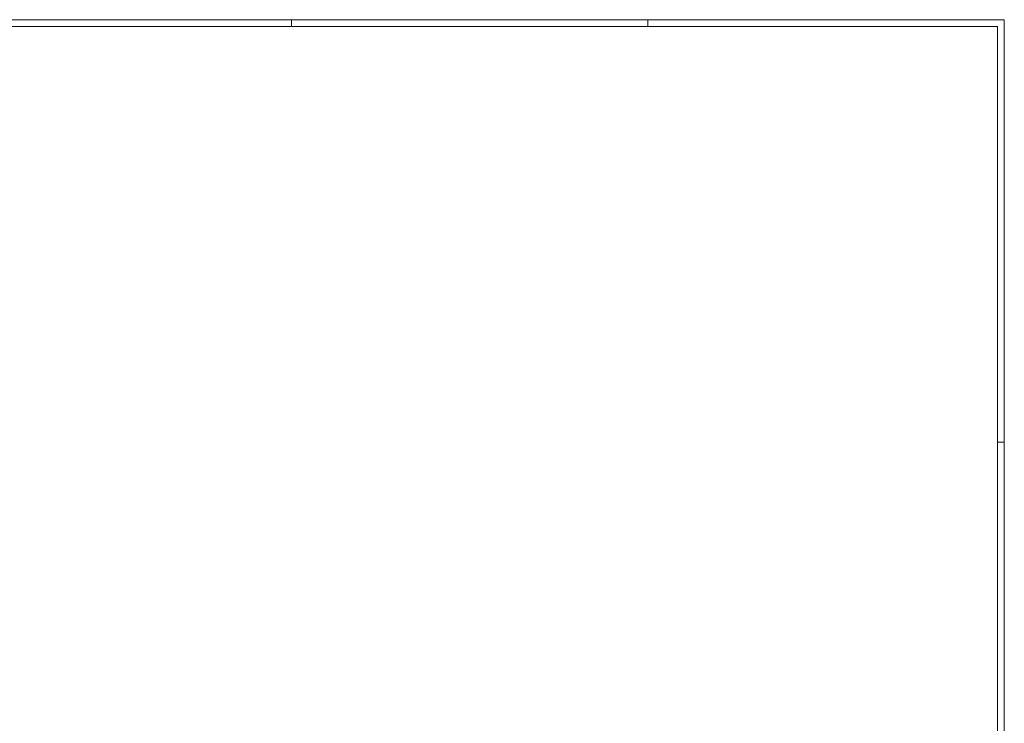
# Paper-space layout 'A0land' of a CAD drawing. Header units: metres. Extents: x 1 to 1161, y 1 to 830.
# Tile 3 of 3: x 581 to 1161, y 415 to 830. Entities that reach past the tile are written whole.
import ezdxf

# ---------------------------------------------------------------- set-up
doc = ezdxf.new("R2010")
doc.units = ezdxf.units.M
doc.layers.get('0').update_dxf_attribs({"lineweight": 5})

psp = doc.layouts.new('A0land')

# ---------------------------------------------------------------- linework, layer by layer
psp.add_lwpolyline([(1, 829.94), (1161.35, 829.94), (1161.35, 0.99), (1, 0.99)], close=True)
for points in [[(741.35, 829.94), (741.35, 825.94)], [(951.35, 825.94), (951.35, 829.94)], [(1157.35, 580.99), (1161.35, 580.99)]]:
    psp.add_lwpolyline(points)
at = {"const_width": 0.5}
psp.add_lwpolyline([(5, 825.94), (1157.35, 825.94), (1157.35, 4.99), (5, 4.99)], close=True, dxfattribs=at)

doc.saveas('drawing.dxf')
